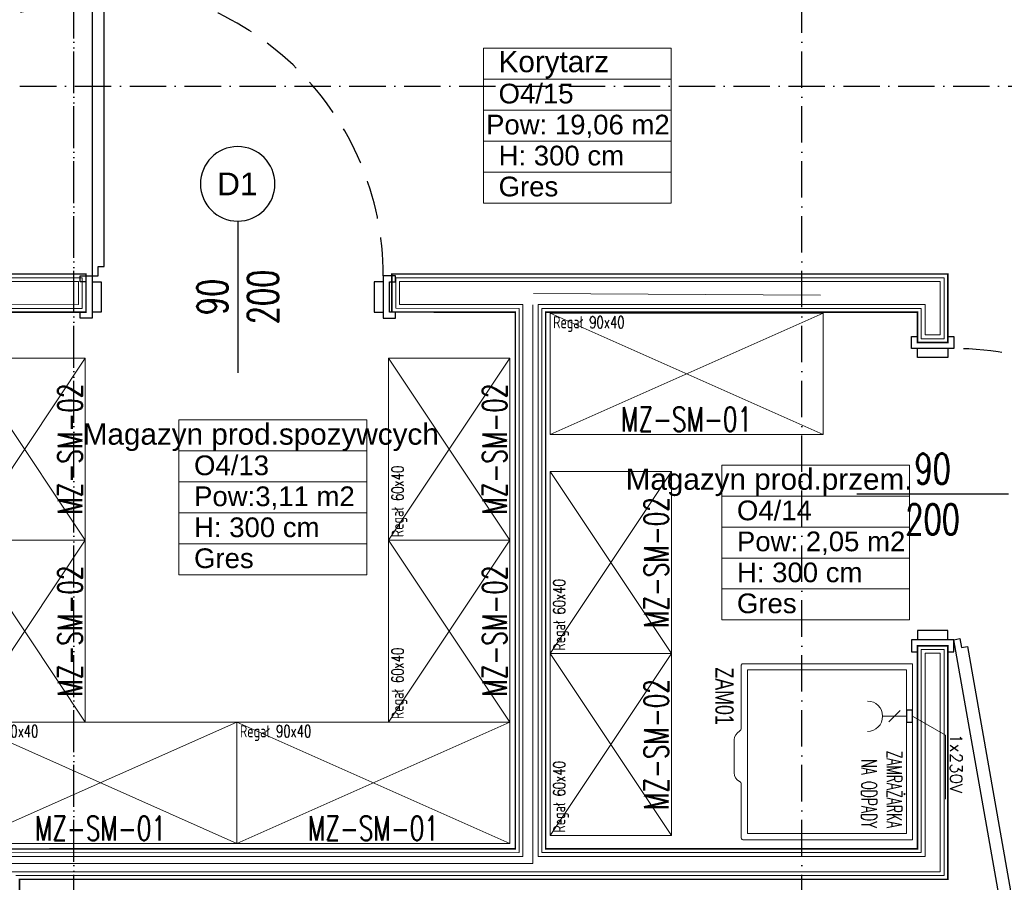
# Model space of a CAD drawing. Header units: metres. Extents: x 5541655 to 5588333, y 5589641 to 5627331.
# Tile 48 of 57: x 5585452 to 5585777, y 5626205 to 5626489. Entities that reach past the tile are written whole.
import ezdxf

# ---------------------------------------------------------------- set-up
doc = ezdxf.new("R2010")
doc.units = ezdxf.units.M
doc.header["$MEASUREMENT"] = 0
doc.linetypes.add('ACAD_ISO10W100', pattern=[18, 12, -3, 0, -3])
doc.linetypes.add('DASHED', pattern=[19.05, 12.7, -6.35])
doc.layers.get('0').update_dxf_attribs({"linetype": 'CONTINUOUS', "lineweight": 18})
for name, color, linetype in [('2D- Siatka Modularna', 7, 'ACAD_ISO10W100'), ('Budowlane - Sciany Wew', 7, 'CONTINUOUS'), ('Indeksy_urządzeń_gastronomicznych', 242, 'CONTINUOUS'), ('znaczniki drzwi', 7, 'CONTINUOUS'), ('Ściany', 51, 'CONTINUOUS'), ('Ślusarka_okienna', 30, 'CONTINUOUS')]:
    doc.layers.add(name, color=color, linetype=linetype)
for name, color, linetype, lineweight in [('Gastronomia PKN ORLEN', 220, 'CONTINUOUS', 20), ('Instalacje elektryczne', 1, 'CONTINUOUS', 20), ('MEBLE PKN', 150, 'CONTINUOUS', 20)]:
    doc.layers.add(name, color=color, linetype=linetype, lineweight=lineweight)
doc.styles.add('GENERATED_STYLE_2', font='arial.ttf')
doc.styles.add('JACEK_07', font='SIMPLEX.SHX', dxfattribs={"width": 0.7})
doc.styles.get("Standard").update_dxf_attribs({"font": 'simplex.shx'})
doc.linetypes.add('ZIGZAG', pattern='A,0.0001,-0.2,[131,ltypeshp.shx,S=0.2,R=0,X=-0.2,Y=0],-0.4,[131,ltypeshp.shx,S=0.2,R=180,X=0.2,Y=0],-0.2', length=0.8001)

# ---------------------------------------------------------------- blocks, each defined once
blk = doc.blocks.new('gn-230')
at = {"layer": 'Instalacje elektryczne'}
for p, q in [((-4, 0), (-19.8, 0)), ((-15.65, -3.75), (-8.15, 3.75))]:
    blk.add_line(p, q, dxfattribs=at)
at = {"layer": 'Instalacje elektryczne', "lineweight": 30}
blk.add_lwpolyline([(-4, -4), (0, -4), (0, 4), (-4, 4)], close=True, dxfattribs=at)
at = {"layer": 'Instalacje elektryczne'}
blk.add_arc((-29.8, 0), 10, 270, 90, dxfattribs=at)
blk = doc.blocks.new('Zamrażarka na odpady')
blk.add_lwpolyline([(0, 0), (58, 0), (58, -56, -0.414214), (57.5, -56.5), (39.7, -56.5, 0.289122), (38.8, -57.07, -0.300084), (35.91, -58.81), (25.09, -58.81, -0.278224), (22.2, -57.07, 0.267387), (21.3, -56.5), (0.5, -56.5, -0.414214), (0, -56)], format="xyb", close=True)
blk.add_lwpolyline([(2, -2), (56, -2), (56, -54.5), (2, -54.5)], close=True)
at = {"layer": 'Instalacje elektryczne'}
blk.add_lwpolyline([(17.29, 0), (23.54, 10.83), (44.7, 10.83)], dxfattribs=at)
at = {"layer": 'Instalacje elektryczne', "xscale": 0.5, "yscale": 0.5, "zscale": 0.5, "rotation": 90}
blk.add_blockref('gn-230', (17.29, 0), dxfattribs=at)
at = {"color": 242, "insert": (25.38, -3.51), "char_height": 5, "width": 28.8858, "attachment_point": 1}
blk.add_mtext('\\pxsm1,qr;{\\W0.6;ZAMRAŻARKA \\PNA ODPADY}', dxfattribs=at)
at = {"layer": 'Indeksy_urządzeń_gastronomicznych', "color": 242, "insert": (1.22, -59.03, 0), "char_height": 6, "width": 22.4806, "attachment_point": 1, "style": 'JACEK_07'}
blk.add_mtext('{\\fArial|b0|i0|c238|p34;ZAM01}', dxfattribs=at)
at = {"layer": 'Instalacje elektryczne', "insert": (23.02, 16.39), "char_height": 4, "width": 32.4538, "attachment_point": 1}
blk.add_mtext('1x230V', dxfattribs=at)
blk = doc.blocks.new('*U294')
for p, q in [((0, 0), (90, -40)), ((90, 0), (0, -40))]:
    blk.add_line(p, q)
at = {"flags": 128}
blk.add_lwpolyline([(0, 0), (90, 0), (90, -40), (0, -40)], close=True, dxfattribs=at)
at = {"color": 7, "style": 'JACEK_07'}
for s, insert, char_height, width, attachment_point in [('Regał 90x40', (1, -1), 4, 41.1867, 1), ('\\pxqc;MZ-SM-01', (45, -39), 8, 90, 8)]:
    blk.add_mtext(s, dxfattribs=dict(at, insert=insert, char_height=char_height, width=width, attachment_point=attachment_point))
blk = doc.blocks.new('*U296')
for p, q in [((0, 0), (60, -40)), ((60, 0), (0, -40))]:
    blk.add_line(p, q)
at = {"flags": 128}
blk.add_lwpolyline([(0, 0), (60, 0), (60, -40), (0, -40)], close=True, dxfattribs=at)
at = {"color": 7, "style": 'JACEK_07'}
for s, insert, char_height, width, attachment_point in [('Regał 60x40', (1, -1), 4, 41.1867, 1), ('\\pxqc;MZ-SM-02', (30, -39), 8, 60, 8)]:
    blk.add_mtext(s, dxfattribs=dict(at, insert=insert, char_height=char_height, width=width, attachment_point=attachment_point))
blk = doc.blocks.new('*U295')
for p, q in [((0, 0), (90, -40)), ((90, 0), (0, -40))]:
    blk.add_line(p, q)
at = {"flags": 128}
blk.add_lwpolyline([(0, 0), (90, 0), (90, -40), (0, -40)], close=True, dxfattribs=at)
at = {"color": 7, "style": 'JACEK_07'}
for s, insert, char_height, width, attachment_point in [('Regał 90x40', (1, -1), 4, 41.1867, 1), ('\\pxqc;MZ-SM-01', (45, -39), 8, 90, 8)]:
    blk.add_mtext(s, dxfattribs=dict(at, insert=insert, char_height=char_height, width=width, attachment_point=attachment_point))
blk = doc.blocks.new('*U297')
for p, q in [((0, 0), (60, -40)), ((60, 0), (0, -40)), ((120, 0), (60, -40)), ((60, 0), (120, -40))]:
    blk.add_line(p, q)
at = {"flags": 128}
for points in [[(0, 0), (60, 0), (60, -40), (0, -40)], [(60, 0), (120, 0), (120, -40), (60, -40)]]:
    blk.add_lwpolyline(points, close=True, dxfattribs=at)
at = {"color": 7, "style": 'JACEK_07'}
for s, insert, char_height, width, attachment_point in [('Regał 60x40', (1, -1), 4, 41.1867, 1), ('Regał 60x40', (61, -1), 4, 41.1867, 1), ('\\pxqc;MZ-SM-02', (30, -39), 8, 60, 8), ('\\pxqc;MZ-SM-02', (90, -39), 8, 60, 8)]:
    blk.add_mtext(s, dxfattribs=dict(at, insert=insert, char_height=char_height, width=width, attachment_point=attachment_point))
blk = doc.blocks.new('*U302')
blk.add_lwpolyline([(97.65, 8.97), (100.61, 9.49), (100.26, 11.46), (188.89, 27.09), (189.24, 25.12), (192.19, 25.64), (192.54, 23.67), (98, 7)], close=True)
at = {"color": 7}
blk.add_lwpolyline([(50, 25), (50, -25)], dxfattribs=at)
for points in [[(-2, -5), (0, -5), (0, 5), (-2, 5), (-2, 7), (2, 7), (2, 5), (2, -7), (-2, -7), (-2, -5)], [(102, -5), (100, -5), (100, 5), (102, 5), (102, 7), (98, 7), (98, 5), (98, -7), (102, -7), (102, -5)], [(2, 5), (5, 5), (5, -5), (2, -5)], [(98, 5), (95, 5), (95, -5), (98, -5)]]:
    blk.add_lwpolyline(points)
at = {"linetype": 'DASHED'}
blk.add_arc((98, 7), 96, 0, 180, dxfattribs=at)
at = {"color": 7, "insert": (50, 0), "char_height": 10, "width": 10, "attachment_point": 5, "rotation": 90, "style": 'JACEK_07'}
blk.add_mtext('\\pxqc;90\\P200', dxfattribs=at)
blk = doc.blocks.new('*U312')
blk.add_lwpolyline([(4, 7), (4, 10), (6, 10), (6, 100), (4, 100), (4, 103), (2, 103), (2, 7)], close=True)
at = {"color": 7}
blk.add_lwpolyline([(50, 25), (50, -25)], dxfattribs=at)
for points in [[(-2, -5), (0, -5), (0, 5), (-2, 5), (-2, 7), (2, 7), (2, 5), (2, -7), (-2, -7), (-2, -5)], [(102, -5), (100, -5), (100, 5), (102, 5), (102, 7), (98, 7), (98, 5), (98, -7), (102, -7), (102, -5)], [(2, 5), (5, 5), (5, -5), (2, -5)], [(98, 5), (95, 5), (95, -5), (98, -5)]]:
    blk.add_lwpolyline(points)
at = {"linetype": 'DASHED'}
blk.add_arc((2, 7), 96, 0, 90, dxfattribs=at)
at = {"color": 7, "insert": (50, 0), "char_height": 10, "width": 10, "attachment_point": 5, "rotation": 90, "style": 'JACEK_07'}
blk.add_mtext('\\pxqc;90\\P200', dxfattribs=at)

msp = doc.modelspace()

# ---------------------------------------------------------------- linework, layer by layer
at = {"linetype": 'ZIGZAG', "ltscale": 15}
for p, q in [((5585621.36, 5626398.83), (5585715.95, 5626398.33)), ((5585621.08, 5626395.12), (5585621.08, 5626210.92)), ((5585426.13, 5626210.96), (5585621.08, 5626210.92))]:
    msp.add_line(p, q, dxfattribs=at)
at = {"linetype": 'Continuous'}
for points in [[(5585604.84, 5626479.71), (5585604.84, 5626428.64), (5585666.79, 5626428.64), (5585666.79, 5626479.71), (5585604.84, 5626479.71), (5585604.84, 5626438.85), (5585666.79, 5626438.85), (5585666.79, 5626469.49), (5585604.84, 5626469.49), (5585604.84, 5626449.07), (5585666.79, 5626449.07), (5585666.79, 5626459.28), (5585604.84, 5626459.28)], [(5585504.42, 5626357.14), (5585504.42, 5626306.07), (5585566.37, 5626306.07), (5585566.37, 5626357.14), (5585504.42, 5626357.14), (5585504.42, 5626316.29), (5585566.37, 5626316.29), (5585566.37, 5626346.93), (5585504.42, 5626346.93), (5585504.42, 5626326.5), (5585566.37, 5626326.5), (5585566.37, 5626336.71), (5585504.42, 5626336.71)], [(5585683.43, 5626342.27), (5585683.43, 5626291.2), (5585745.38, 5626291.2), (5585745.38, 5626342.27), (5585683.43, 5626342.27), (5585683.43, 5626301.42), (5585745.38, 5626301.42), (5585745.38, 5626332.06), (5585683.43, 5626332.06), (5585683.43, 5626311.63), (5585745.38, 5626311.63), (5585745.38, 5626321.84), (5585683.43, 5626321.84)]]:
    msp.add_lwpolyline(points, dxfattribs=at)
at = {"layer": '2D- Siatka Modularna', "lineweight": 25}
for p, q in [((5585469.82, 5625089.25), (5585469.82, 5627132.53)), ((5585469.82, 5624710.99), (5585469.82, 5627132.53)), ((5585709.82, 5624710.99), (5585709.82, 5627132.53)), ((5584691.82, 5626467.25), (5586101.82, 5626467.25)), ((5584691.82, 5626467.25), (5586253.32, 5626467.25))]:
    msp.add_line(p, q, dxfattribs=at)
at = {"layer": 'Budowlane - Sciany Wew', "color": 251, "linetype": 'Continuous', "lineweight": 20}
for points in [[(5585430.12, 5626393.9), (5585472.57, 5626393.95), (5585472.57, 5626404), (5585430.07, 5626404)], [(5585450.62, 5626206.95), (5585756.72, 5626206.95), (5585756.72, 5626281.45), (5585749.22, 5626281.45), (5585749.22, 5626214.51), (5585624.1, 5626214.51), (5585624.1, 5626393.95), (5585749.22, 5626393.95), (5585749.22, 5626383.95), (5585756.72, 5626383.95), (5585756.72, 5626404.03), (5585575.92, 5626404.03), (5585575.92, 5626393.98), (5585616.6, 5626393.95), (5585616.6, 5626214.5), (5585430.12, 5626214.45)], [(5585428.87, 5626395.15), (5585471.32, 5626395.2), (5585471.32, 5626402.75), (5585428.82, 5626402.75)], [(5585449.37, 5626208.2), (5585755.47, 5626208.2), (5585755.47, 5626280.2), (5585750.47, 5626280.2), (5585750.47, 5626213.26), (5585622.85, 5626213.26), (5585622.85, 5626395.2), (5585750.47, 5626395.2), (5585750.47, 5626385.2), (5585755.47, 5626385.2), (5585755.47, 5626402.78), (5585577.17, 5626402.78), (5585577.17, 5626395.23), (5585617.85, 5626395.2), (5585617.85, 5626213.25), (5585428.87, 5626213.2)]]:
    msp.add_lwpolyline(points, dxfattribs=at)
at = {"layer": 'znaczniki drzwi'}
for start, end in [(0, 180), (180, 0)]:
    msp.add_arc((5585523.82, 5626434.99), 12.29, start, end, dxfattribs=at)
at = {"layer": 'Ściany', "color": 0, "const_width": 0.5}
for points in [[(5585431.37, 5626392.65), (5585473.82, 5626392.7), (5585473.82, 5626405.25), (5585431.32, 5626405.25)], [(5585762.32, 5626010.25), (5585762.32, 5626020.25), (5585451.87, 5626020.25), (5585451.87, 5626205.7), (5585757.97, 5626205.7), (5585757.97, 5626282.7), (5585747.97, 5626282.7), (5585747.97, 5626215.76), (5585625.35, 5626215.75), (5585625.35, 5626392.7), (5585747.97, 5626392.7), (5585747.97, 5626382.7), (5585757.97, 5626382.7), (5585757.97, 5626405.28), (5585574.67, 5626405.28), (5585574.67, 5626392.73), (5585615.35, 5626392.7), (5585615.35, 5626215.75), (5585431.37, 5626215.7)]]:
    msp.add_lwpolyline(points, dxfattribs=at)

# ---------------------------------------------------------------- block references
at = {"layer": 'Gastronomia PKN ORLEN', "rotation": 270}
msp.add_blockref('Zamrażarka na odpady', (5585746.36, 5626276.76), dxfattribs=at)
at = {"layer": 'MEBLE PKN'}
for name, p in [('*U294', (5585626.82, 5626392.38)), ('*U294', (5585433.54, 5626257.51)), ('*U295', (5585523.54, 5626257.51))]:
    msp.add_blockref(name, p, dxfattribs=at)
for name, p, rotation in [('*U296', (5585433.54, 5626317.51), 89.99999999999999), ('*U296', (5585573.54, 5626317.51), 90), ('*U297', (5585626.82, 5626220.1), 90), ('*U296', (5585433.54, 5626257.51), 89.99999999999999), ('*U296', (5585573.54, 5626257.51), 90)]:
    msp.add_blockref(name, p, dxfattribs=dict(at, rotation=rotation))
at = {"layer": 'Ślusarka_okienna', "rotation": 270}
for name, p in [('*U312', (5585426.32, 5626587.75)), ('*U302', (5585752.97, 5626382.7))]:
    msp.add_blockref(name, p, dxfattribs=at)
at = {"layer": 'Ślusarka_okienna'}
msp.add_blockref('*U312', (5585473.82, 5626397.7), dxfattribs=at)

# ---------------------------------------------------------------- texts
at = {"linetype": 'Continuous', "attachment_point": 1, "style": 'GENERATED_STYLE_2'}
for s, insert, char_height in [('Korytarz', (5585609.84, 5626478.81), 7), ('O4/15', (5585609.84, 5626468.01), 6.5), ('Pow: 19,06 m2', (5585605.7, 5626457.79), 6.5), ('H: 300 cm', (5585609.84, 5626447.58), 6.5), ('{Gres}', (5585609.84, 5626437.37), 6.5), ('Magazyn prod.spozywcych', (5585472.73, 5626355.99), 7), ('O4/13', (5585509.42, 5626345.44), 6.5), ('Magazyn prod.przem.', (5585651.74, 5626341.12), 7), ('Pow:3,11 m2', (5585509.42, 5626335.23), 6.5), ('O4/14', (5585688.43, 5626330.57), 6.5), ('H: 300 cm', (5585509.42, 5626325.01), 6.5), ('Pow: 2,05 m2', (5585688.43, 5626320.36), 6.5), ('{Gres}', (5585509.42, 5626314.8), 6.5), ('H: 300 cm', (5585688.43, 5626310.14), 6.5), ('{Gres}', (5585688.43, 5626299.93), 6.5)]:
    msp.add_mtext(s, dxfattribs=dict(at, insert=insert, char_height=char_height))
at = {"layer": 'znaczniki drzwi', "insert": (5585530.4, 5626431.24), "char_height": 7.5, "attachment_point": 9, "style": 'GENERATED_STYLE_2'}
msp.add_mtext('{D1}', dxfattribs=at)

doc.saveas('drawing.dxf')
